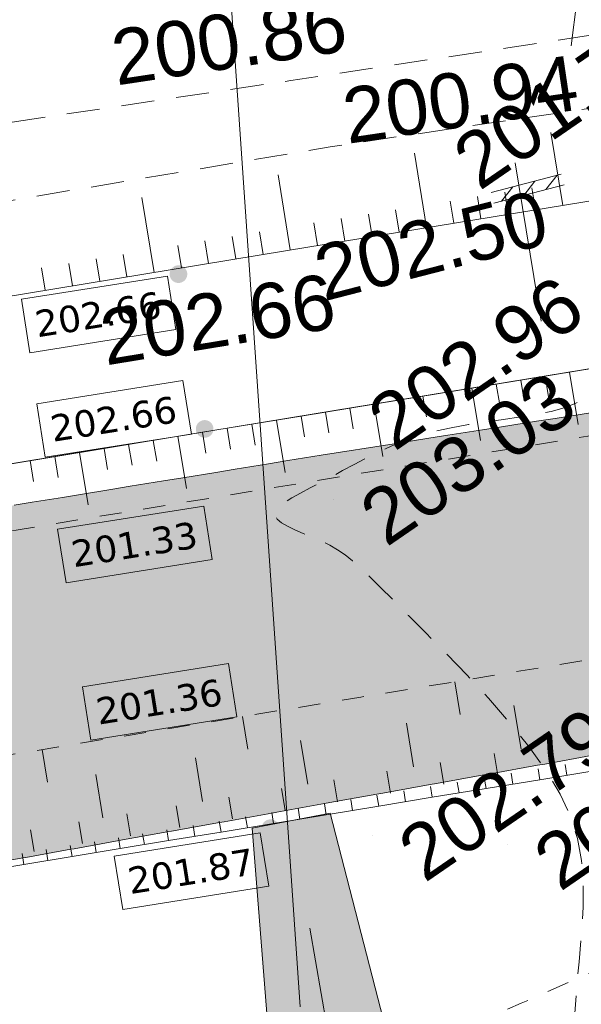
# Model space of a CAD drawing. Header units: millimetres. Extents: x -446952 to 537903, y -185749 to 168493.
# Tile 137 of 155: x 316078 to 326251, y 133488 to 151322. Entities that reach past the tile are written whole.
import ezdxf
from ezdxf.xclip import XClip

# ---------------------------------------------------------------- set-up
doc = ezdxf.new("R2010")
doc.units = ezdxf.units.MM
doc.header["$MEASUREMENT"] = 0
doc.header["$XCLIPFRAME"] = 0
for name, pattern in [('CACHE2', [9525, 6350, -3175]), ('DISCONTINUOUS', [1500, 1000, -500]), ('FOSSE', [1000, 600, -400]), ('Grille', [800, 400, -400]), ('Wipeout_Contour', [1000, 0, -1000])]:
    doc.linetypes.add(name, pattern=pattern)
for name, color, linetype in [('02 AF-17-0322 ZAE POMME- CHANTIER-2018-09-26_2_0000-VALORIS-NOUE DERIV BASSIN', 7, 'Continuous'), ('02 AF-17-0322 ZAE POMME- CHANTIER-2018-09-26_2_0000-VALORIS-NOUE DERIV BASSIN EAU MAX RETENTION', 7, 'Continuous'), ('02 AF-17-0322 ZAE POMME- CHANTIER-2018-09-26_2_0000-VALORIS-NOUE DERIV BASSIN TEXTE ET COTES', 7, 'Continuous'), ('02 AF-17-0322 ZAE POMME- CHANTIER-2018-09-26_2_02-PAP-EP PROJET', 7, 'Continuous'), ('02 AF-17-0322 ZAE POMME- CHANTIER-2018-09-26_2_02-PAP-EP TEXTE POUR 2000°', 7, 'Continuous'), ('02 AF-17-0322 ZAE POMME- CHANTIER-2018-09-26_2_2D - Dessins placés - Géomètre.2D', 7, 'Continuous'), ('02 AF-17-0322 ZAE POMME- CHANTIER-2018-09-26_2_X-PTS TOPO-TEXTE TOPOALT', 7, 'Continuous'), ('02 AF-17-0322 ZAE POMME- CHANTIER-2018-09-26_2_X-PTS TOPO-TOPOPOINT', 7, 'Continuous'), ('02 AF-17-0322 ZAE POMME- CHANTIER-2018-09-26_2_Y-FDP TOPO-CN_1_00', 7, 'Continuous'), ('02 AF-17-0322 ZAE POMME- CHANTIER-2018-09-26_2_Y-FDP TOPO-TOP_AXE_FOSSE', 7, 'Continuous'), ('02 AF-17-0322 ZAE POMME- CHANTIER-2018-09-26_2_Y-FDP TOPO-TOP_BARBULE', 7, 'Continuous'), ('02 AF-17-0322 ZAE POMME- CHANTIER-2018-09-26_2_Y-FDP TOPO-TOP_BATI', 7, 'Continuous'), ('02 AF-17-0322 ZAE POMME- CHANTIER-2018-09-26_2_Y-FDP TOPO-TOP_TALUS', 7, 'Continuous'), ('02 AF-17-0322 ZAE POMME- CHANTIER-2018-09-26_2_Y-FDP TOPO-TOP_TALUS_PIED', 7, 'Continuous'), ('02 AF-17-0322 ZAE POMME- CHANTIER-2018-09-26_2_Y-RESEAU EXISTANT FDP-TOP_PLUVIAL_400', 7, 'Continuous'), ('2D - Dessins placés - Géomètre.2D', 7, 'Continuous')]:
    doc.layers.add(name, color=color, linetype=linetype)
doc.styles.add('STYLE_GENERE_3', font='verdana.ttf')
doc.styles.add('STYLE_GENERE_4', font='txt')

# ---------------------------------------------------------------- blocks, each defined once
blk = doc.blocks.new('Dessin_1_2', base_point=(-56559339, -2771872408))
at = {"color": 254, "linetype": 'Wipeout_Contour', "lineweight": 0, "ltscale": 2094265.569888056}
blk.add_wipeout([(-446952, -185749), (537903, -185749), (537903, 168493), (-446952, 168064)], dxfattribs=at).dxf.layer = '02 AF-17-0322 ZAE POMME- CHANTIER-2018-09-26_2_2D - Dessins placés - Géomètre.2D'
at = {"layer": '02 AF-17-0322 ZAE POMME- CHANTIER-2018-09-26_2_0000-VALORIS-NOUE DERIV BASSIN EAU MAX RETENTION', "linetype": 'Continuous', "lineweight": 15}
blk.add_hatch(color=255, dxfattribs=at).paths.add_polyline_path([(290845, 127847), (290918, 127862), (290922, 127863), (290924, 127863), (290933, 127865), (290939, 127866), (291584, 127993), (291603, 127997), (292267, 128120), (293602, 128336), (294269, 128444), (295129, 128528), (295991, 128599), (296855, 128655), (297527, 128686), (297528, 128686), (297769, 128697), (298164, 128951), (298202, 128972), (298802, 129210), (298910, 129271), (299627, 129675), (299804, 129776), (300451, 130141), (300697, 130280), (301274, 130606), (301588, 130784), (302097, 131071), (302478, 131287), (302919, 131536), (303366, 131789), (303740, 132000), (304331, 132343), (304677, 132542), (305353, 132934), (305612, 133083), (306373, 133525), (306546, 133625), (307389, 134114), (307479, 134166), (308115, 134538), (308136, 134550), (308496, 134761), (322547, 137294), (322653, 137313), (323512, 137467), (329352, 138516), (335336, 139589), (336058, 139719), (336198, 139744), (336690, 139833), (336806, 139854), (337177, 139924), (337310, 139939), (337723, 139987), (337898, 140006), (338466, 140068), (339274, 140157), (348927, 141219), (349871, 141323), (352020, 141560), (352094, 141568), (359847, 142422), (369666, 143503), (370556, 144299), (370574, 144405), (370580, 144512), (370573, 144619), (370554, 144724), (370504, 144907), (370481, 145008), (369621, 146982), (369485, 148583), (369282, 148802), (368984, 148813), (365476, 148494), (361649, 148153), (354752, 147528), (349932, 147001), (349320, 146941), (349320, 146948), (348641, 146886), (348636, 146886), (348393, 146865), (347673, 146799), (347426, 146778), (346710, 146712), (346459, 146691), (345746, 146625), (345492, 146604), (344783, 146539), (344525, 146517), (343819, 146452), (343558, 146430), (342856, 146365), (342591, 146343), (341892, 146279), (341623, 146256), (340929, 146192), (340656, 146169), (339965, 146106), (339689, 146082), (339002, 146020), (338722, 145996), (338149, 145943), (337912, 145923), (337362, 145873), (337128, 145853), (336639, 145808), (336421, 145790), (335986, 145720), (335788, 145689), (335312, 145613), (335099, 145580), (334597, 145499), (334374, 145465), (333882, 145386), (333659, 145351), (333169, 145273), (332944, 145238), (332456, 145160), (332229, 145124), (331574, 145019), (331264, 144972), (330613, 144867), (330300, 144819), (329652, 144715), (329335, 144666), (328692, 144563), (328371, 144513), (327723, 144409), (327394, 144358), (326751, 144255), (326417, 144204), (325778, 144101), (325441, 144049), (324806, 143947), (324464, 143895), (323833, 143794), (323487, 143740), (322861, 143640), (322510, 143586), (321891, 143486), (321537, 143432), (320934, 143335), (320585, 143277), (319983, 143180), (319632, 143122), (319032, 143025), (318680, 142967), (318081, 142870), (317728, 142811), (317179, 142723), (316854, 142669), (316306, 142581), (315980, 142527), (315434, 142439), (315106, 142384), (314561, 142297), (314232, 142242), (313688, 142154), (313358, 142100), (312815, 142012), (312484, 141957), (311986, 141877), (311681, 141826), (311183, 141746), (310877, 141695), (310380, 141615), (310073, 141565), (309577, 141485), (309270, 141434), (308774, 141354), (308466, 141303), (308034, 141233), (307764, 141188), (307333, 141119), (307063, 141074), (306632, 141004), (306361, 140960), (305758, 140862), (305377, 140799), (304774, 140702), (304392, 140638), (303791, 140542), (303407, 140478), (302807, 140381), (302422, 140317), (301896, 140239), (301556, 140190), (301033, 140112), (300690, 140063), (300171, 139986), (299824, 139936), (299308, 139860), (298958, 139810), (298446, 139733), (298091, 139683), (297583, 139607), (297225, 139556), (296839, 139498), (296563, 139459), (296179, 139402), (295900, 139362), (295519, 139305), (295238, 139265), (294750, 139192), (294384, 139140), (293899, 139068), (293530, 139016), (293050, 138944), (292677, 138891), (292303, 138835), (292008, 138793), (291636, 138738), (291339, 138696), (290970, 138641), (290670, 138598), (290303, 138543), (290002, 138500), (289637, 138446), (289333, 138403), (289048, 138360), (289123, 137817), (289874, 134135), (289923, 133892), (290633, 129233), (290810, 128074)])
blk.add_hatch(color=255, dxfattribs=at).paths.add_polyline_path([(290845, 127847), (290918, 127862), (290922, 127863), (290924, 127863), (290933, 127865), (290939, 127866), (291584, 127993), (291603, 127997), (292267, 128120), (293602, 128336), (294269, 128444), (295129, 128528), (295991, 128599), (296855, 128655), (297527, 128686), (297528, 128686), (297769, 128697), (298164, 128951), (298202, 128972), (298802, 129210), (298910, 129271), (299627, 129675), (299804, 129776), (300451, 130141), (300697, 130280), (301274, 130606), (301588, 130784), (302097, 131071), (302478, 131287), (302919, 131536), (303366, 131789), (303740, 132000), (304331, 132343), (304677, 132542), (305353, 132934), (305612, 133083), (306373, 133525), (306546, 133625), (307389, 134114), (307479, 134166), (308115, 134538), (308136, 134550), (308496, 134761), (322547, 137294), (322653, 137313), (323512, 137467), (329352, 138516), (335336, 139589), (336058, 139719), (336198, 139744), (336690, 139833), (336806, 139854), (337177, 139924), (337310, 139939), (337723, 139987), (337898, 140006), (338466, 140068), (339274, 140157), (348927, 141219), (349871, 141323), (352020, 141560), (352094, 141568), (359847, 142422), (369666, 143503), (370556, 144299), (370574, 144405), (370580, 144512), (370573, 144619), (370554, 144724), (370504, 144907), (370481, 145008), (369621, 146982), (369485, 148583), (369282, 148802), (368984, 148813), (365476, 148494), (361649, 148153), (354752, 147528), (349932, 147001), (349320, 146941), (349320, 146948), (348641, 146886), (348636, 146886), (348393, 146865), (347673, 146799), (347426, 146778), (346710, 146712), (346459, 146691), (345746, 146625), (345492, 146604), (344783, 146539), (344525, 146517), (343819, 146452), (343558, 146430), (342856, 146365), (342591, 146343), (341892, 146279), (341623, 146256), (340929, 146192), (340656, 146169), (339965, 146106), (339689, 146082), (339002, 146020), (338722, 145996), (338149, 145943), (337912, 145923), (337362, 145873), (337128, 145853), (336639, 145808), (336421, 145790), (335986, 145720), (335788, 145689), (335312, 145613), (335099, 145580), (334597, 145499), (334374, 145465), (333882, 145386), (333659, 145351), (333169, 145273), (332944, 145238), (332456, 145160), (332229, 145124), (331574, 145019), (331264, 144972), (330613, 144867), (330300, 144819), (329652, 144715), (329335, 144666), (328692, 144563), (328371, 144513), (327723, 144409), (327394, 144358), (326751, 144255), (326417, 144204), (325778, 144101), (325441, 144049), (324806, 143947), (324464, 143895), (323833, 143794), (323487, 143740), (322861, 143640), (322510, 143586), (321891, 143486), (321537, 143432), (320934, 143335), (320585, 143277), (319983, 143180), (319632, 143122), (319032, 143025), (318680, 142967), (318081, 142870), (317728, 142811), (317179, 142723), (316854, 142669), (316306, 142581), (315980, 142527), (315434, 142439), (315106, 142384), (314561, 142297), (314232, 142242), (313688, 142154), (313358, 142100), (312815, 142012), (312484, 141957), (311986, 141877), (311681, 141826), (311183, 141746), (310877, 141695), (310380, 141615), (310073, 141565), (309577, 141485), (309270, 141434), (308774, 141354), (308466, 141303), (308034, 141233), (307764, 141188), (307333, 141119), (307063, 141074), (306632, 141004), (306361, 140960), (305758, 140862), (305377, 140799), (304774, 140702), (304392, 140638), (303791, 140542), (303407, 140478), (302807, 140381), (302422, 140317), (301896, 140239), (301556, 140190), (301033, 140112), (300690, 140063), (300171, 139986), (299824, 139936), (299308, 139860), (298958, 139810), (298446, 139733), (298091, 139683), (297583, 139607), (297225, 139556), (296839, 139498), (296563, 139459), (296179, 139402), (295900, 139362), (295519, 139305), (295238, 139265), (294750, 139192), (294384, 139140), (293899, 139068), (293530, 139016), (293050, 138944), (292677, 138891), (292303, 138835), (292008, 138793), (291636, 138738), (291339, 138696), (290970, 138641), (290670, 138598), (290303, 138543), (290002, 138500), (289637, 138446), (289333, 138403), (289048, 138360), (289123, 137817), (289874, 134135), (289923, 133892), (290633, 129233), (290810, 128074)])
at = {"layer": '02 AF-17-0322 ZAE POMME- CHANTIER-2018-09-26_2_0000-VALORIS-NOUE DERIV BASSIN TEXTE ET COTES', "linetype": 'Continuous', "lineweight": 15}
for points in [[(319085, 146804, 1), (318822, 146623, 1)], [(319560, 144000, 1), (319297, 143819, 1)], [(319729, 142726, 1), (319465, 142545, 1)], [(320386, 138878, 1), (320122, 138696, 1)], [(320752, 136768, 1), (320488, 136587, 1)]]:
    blk.add_hatch(color=7, dxfattribs=at).paths.add_polyline_path(points)
at = {"layer": '02 AF-17-0322 ZAE POMME- CHANTIER-2018-09-26_2_02-PAP-EP PROJET', "linetype": 'Continuous', "lineweight": 15, "true_color": 0x3dad99}
blk.add_hatch(color=135, dxfattribs=at).paths.add_polyline_path([(321704, 136952), (320286, 136681), (320944, 128441), (323788, 128867)])
at = {"layer": '02 AF-17-0322 ZAE POMME- CHANTIER-2018-09-26_2_Y-FDP TOPO-TOP_BATI', "linetype": 'Continuous', "lineweight": 15, "true_color": 0xa80f02}
h = blk.add_hatch(dxfattribs=at)
h.set_pattern_fill('ANSI31_0002', color=14, style=0, pattern_type=2)
h.set_pattern_definition([(52.527072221, (-56559339.06, -2771872407.82), (-201.584786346, 154.530171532), [])])
h.paths.add_polyline_path([(325938, 148328), (325888, 148522), (324618, 148194), (324668, 148000)])
at = {"layer": '02 AF-17-0322 ZAE POMME- CHANTIER-2018-09-26_2_0000-VALORIS-NOUE DERIV BASSIN', "color": 7, "linetype": 'Continuous', "lineweight": 15}
for p, q in [((325595, 144867), (325657, 144488)), ((326038, 144940), (326193, 143992)), ((324268, 144650), (324423, 143703)), ((324711, 144722), (324773, 144344)), ((325153, 144795), (325215, 144416)), ((323383, 144505), (323445, 144126)), ((323826, 144578), (323888, 144199)), ((322057, 144288), (322119, 143909)), ((322499, 144360), (322654, 143413)), ((322941, 144433), (323003, 144054)), ((321174, 144143), (321236, 143764)), ((321616, 144216), (321678, 143837)), ((319836, 143923), (319898, 143544)), ((320282, 143997), (320344, 143618)), ((320728, 144070), (320884, 143123)), ((318943, 143776), (319099, 142829)), ((319389, 143850), (319452, 143471)), ((318051, 143630), (318114, 143251)), ((318497, 143703), (318560, 143324)), ((316712, 143409), (316775, 143030)), ((317159, 143483), (317315, 142535)), ((317605, 143556), (317668, 143177)), ((316266, 143336), (316328, 142957)), ((324057, 138738), (323960, 139330)), ((325160, 138108), (325031, 138898)), ((320213, 138107), (320115, 138699)), ((323212, 137789), (323083, 138579)), ((321295, 137475), (321165, 138264)), ((316581, 137510), (316484, 138102)), ((325713, 137793), (325648, 138188)), ((319391, 137161), (319261, 137951)), ((323761, 137474), (323697, 137869)), ((324737, 137634), (324673, 138028)), ((322792, 137315), (322727, 137710)), ((325501, 137556), (325469, 137753)), ((325989, 137636), (325957, 137833)), ((317585, 136864), (317455, 137653)), ((321836, 137158), (321771, 137553)), ((324038, 137317), (324005, 137514)), ((324525, 137396), (324493, 137594)), ((325013, 137476), (324981, 137674)), ((320884, 137002), (320819, 137396)), ((323066, 137157), (323034, 137355)), ((323550, 137237), (323517, 137434)), ((319932, 136845), (319867, 137240)), ((322106, 137000), (322074, 137197)), ((322582, 137078), (322550, 137276)), ((318980, 136688), (318915, 137083)), ((321154, 136843), (321122, 137041)), ((321630, 136922), (321598, 137119)), ((317213, 136398), (317148, 136792)), ((318086, 136541), (318021, 136936)), ((319726, 136608), (319694, 136806)), ((320202, 136687), (320170, 136884)), ((320678, 136765), (320646, 136962)), ((316339, 136254), (316274, 136648)), ((318774, 136452), (318742, 136649)), ((319250, 136530), (319218, 136727)), ((317464, 136236), (317431, 136433)), ((317900, 136308), (317868, 136505)), ((318337, 136380), (318305, 136577)), ((316590, 136092), (316557, 136290)), ((317027, 136164), (316994, 136362)), ((316153, 136020), (316121, 136218))]:
    blk.add_line(p, q, dxfattribs=at)
at = {"layer": '02 AF-17-0322 ZAE POMME- CHANTIER-2018-09-26_2_0000-VALORIS-NOUE DERIV BASSIN', "color": 7, "linetype": 'Continuous', "lineweight": 15, "flags": 128}
for points in [[(351486, 151071), (335929, 149599), (320930, 147144), (301838, 144002), (285873, 141569), (267233, 137896), (253565, 134322), (237641, 133877), (218101, 133032), (199660, 131797), (186201, 130822), (169320, 130340), (151548, 129367), (136666, 127764), (118351, 127570), (91712, 125425), (73856, 123927)], [(335748, 146529), (334240, 146282), (333169, 146107), (332098, 145932), (330170, 145616), (328242, 145300), (326480, 145012), (324711, 144722), (322941, 144433), (321174, 144143), (319389, 143850), (317605, 143556), (315819, 143262), (314034, 142969), (312364, 142694), (310993, 142468), (309669, 142250), (308346, 142033), (307003, 141812), (305438, 141554)], [(351769, 148084), (336313, 146622), (321414, 144183), (302308, 141039), (286390, 138613), (267903, 134971), (253992, 131333), (237747, 130879), (218266, 130036), (199869, 128805), (186353, 127825), (169445, 127342), (151791, 126376), (136843, 124766), (118488, 124572), (91957, 122435), (74101, 120937)], [(335403, 139177), (334689, 139060), (333974, 138943), (333260, 138826), (332296, 138668), (331332, 138510), (330368, 138353), (329405, 138195), (328429, 138035), (327453, 137876), (326477, 137716), (325501, 137556), (324525, 137396), (323550, 137237), (322582, 137078), (321630, 136922), (320678, 136765), (319726, 136608), (318774, 136452), (317900, 136308), (317027, 136164), (316153, 136020), (315279, 135877)]]:
    blk.add_lwpolyline(points, dxfattribs=at)
at = {"layer": '02 AF-17-0322 ZAE POMME- CHANTIER-2018-09-26_2_0000-VALORIS-NOUE DERIV BASSIN', "color": 7, "linetype": 'Grille', "lineweight": 15, "flags": 128}
for points in [[(368732, 148483), (351882, 146889), (350043, 146715), (348205, 146541), (346366, 146367), (344528, 146193), (342689, 146019), (340851, 145846), (339012, 145672), (337174, 145498), (335942, 145345), (334434, 145098), (333363, 144923), (332291, 144747), (330363, 144432), (328435, 144116), (326674, 143828), (324904, 143538), (323135, 143249), (321369, 142959), (319584, 142666), (317800, 142372), (316014, 142078), (314228, 141784), (312559, 141510), (311187, 141284), (309864, 141066), (308541, 140849), (307198, 140628), (305630, 140370), (304063, 140112), (302496, 139854), (300764, 139590), (299032, 139326), (297301, 139062), (296308, 138911), (295315, 138760), (294036, 138565), (292757, 138370), (291754, 138217)], [(292691, 134313), (303122, 135903), (322257, 139052), (336979, 141461), (352205, 142902), (369568, 144545), (369161, 148524)]]:
    blk.add_lwpolyline(points, dxfattribs=at)
blk.add_lwpolyline([(369744, 142570), (353326, 140998), (349053, 139887), (348101, 139640), (347149, 139393), (346198, 139145), (345246, 138898), (344294, 138651), (343342, 138403), (342390, 138156), (341438, 137908), (340486, 137661), (339534, 137414), (338734, 137234), (338018, 137082), (337553, 137014), (337132, 136958), (336529, 136842), (335810, 136690), (335093, 136589), (334376, 136488), (333659, 136388), (332703, 136184), (331746, 135981), (330790, 135778), (329834, 135575), (328899, 135161), (327965, 134747), (327031, 134334), (326096, 133920), (325162, 133507), (324228, 133093), (323306, 132681), (322360, 132488), (321414, 132294), (320468, 132101), (319522, 131907), (318649, 131759), (317776, 131611), (316903, 131463), (316030, 131314), (315157, 131166), (314284, 131018), (313485, 130862), (312685, 130707), (311885, 130551), (311086, 130396), (310286, 130240), (309588, 130105), (308890, 129969), (308192, 129833), (307185, 129707), (306178, 129581), (305171, 129455), (304164, 129329), (303284, 129219), (302404, 129109), (301524, 128998), (300644, 128888), (299765, 128777), (298885, 128667), (298202, 128707), (297527, 128692), (296852, 128676), (295985, 128635), (295121, 128580), (294259, 128513), (293590, 128416), (292921, 128318), (292252, 128221), (291586, 128107), (290921, 127985), (290256, 127864), (289482, 127726), (288708, 127589), (288542, 127554), (287638, 127386), (286735, 127218), (285831, 127050), (284927, 126882), (284024, 126714), (283120, 126547), (282923, 126510), (281956, 126330), (280988, 126151), (280021, 125971), (279053, 125791), (278085, 125612), (277118, 125432), (276150, 125252), (275183, 125073), (274332, 124915), (273481, 124757), (272630, 124598), (271779, 124440), (270928, 124282), (270077, 124124), (269959, 124077), (268986, 123898), (268012, 123719), (267039, 123540), (266065, 123361), (265092, 123182), (264118, 123002), (263145, 122823), (262171, 122644), (261198, 122465), (260224, 122286), (259250, 122107), (258277, 121928), (256385, 121606), (254133, 121253), (252494, 121030), (251615, 120931), (250736, 120869), (249856, 120807), (248878, 120772), (247899, 120741), (246921, 120709), (245935, 120677), (244949, 120645), (243964, 120614), (242978, 120582), (241992, 120550), (241006, 120518), (240020, 120486), (239035, 120454), (238049, 120423), (237459, 120411), (236665, 120384), (235870, 120357), (235102, 120545), (234334, 120733), (233566, 120922), (232587, 121161), (231609, 121400), (230631, 121639), (229653, 121878), (228768, 122095), (227884, 122311), (227000, 122527), (226141, 122748), (225286, 122852), (224437, 122821), (223588, 122790), (222739, 122758), (221891, 122727), (221043, 122698), (220196, 122669), (219349, 122640), (218747, 122629), (218029, 122607), (217310, 122585), (216592, 122563), (215639, 122486), (214686, 122409), (213733, 122332), (213024, 122275), (212316, 122217), (211607, 122160), (210611, 122079), (209614, 121999), (208617, 121918), (207620, 121838), (206623, 121757), (205728, 121685), (204832, 121613), (203937, 121541), (203041, 121469), (202146, 121397), (201250, 121325), (200412, 121256), (199457, 121179), (198501, 121102), (197546, 121025), (196590, 120948), (195635, 120871), (194844, 120807), (194645, 120791), (193854, 120728), (192994, 120658), (192134, 120589), (191273, 120520), (190413, 120450), (189553, 120381), (188629, 120091), (187706, 119739), (186779, 119386), (185882, 119045), (184982, 118703), (184079, 118359), (183172, 118014), (182349, 117709), (181527, 117403), (180704, 117098), (179881, 116792), (178973, 116679), (178063, 116604), (177154, 116528), (176244, 116453), (175335, 116378), (174426, 116303), (173516, 116228), (172584, 116151), (171651, 116074), (170719, 115997), (169787, 115920), (169209, 115871), (168255, 115795), (167302, 115718), (166348, 115641), (165394, 115564), (164440, 115487), (163486, 115410), (162532, 115334), (161578, 115257), (160624, 115180), (159670, 115103), (158716, 115026), (157763, 114949), (156809, 114872), (155855, 114796), (154901, 114719), (153947, 114642), (152978, 114567), (152790, 114542), (151821, 114468), (150852, 114393), (149883, 114318), (148914, 114243), (147945, 114169), (146977, 114094), (146008, 114019), (145039, 113944), (144070, 113869), (142951, 114036), (141832, 114264), (140718, 114490), (139610, 114714), (138507, 114937), (137410, 115158), (136386, 115372), (135368, 115584), (134356, 115794), (133351, 115800), (132413, 115724), (131475, 115648), (130537, 115572), (129599, 115496), (128661, 115419), (127723, 115343), (126785, 115267), (125846, 115191), (124908, 115115), (123970, 115038), (123032, 114962), (122094, 114886), (121156, 114810), (120218, 114734), (119280, 114657), (119245, 114647), (118252, 114567), (117259, 114488), (116267, 114408), (115274, 114328), (114281, 114248), (113333, 114172), (112385, 114096), (111436, 114020), (110488, 113944), (109540, 113868), (108592, 113792), (107643, 113716), (106708, 113641), (105772, 113565), (104837, 113490), (103901, 113415), (102965, 113340), (102030, 113265), (101094, 113190), (100895, 113174), (100129, 113112), (99363, 113051), (98597, 112989), (97831, 112928), (96974, 112673), (96123, 112359), (95271, 112045), (94419, 111731), (93604, 111431), (92835, 111150), (92020, 110850), (91205, 110550), (90390, 110249), (89583, 109952), (88776, 109655), (87969, 109357), (86980, 109239), (85988, 109160), (84996, 109080), (84004, 109000), (83012, 108921), (82019, 108841), (81027, 108761), (80035, 108682), (79043, 108602), (78051, 108523), (77059, 108443), (76269, 108379), (75478, 108315), (74631, 108248), (73834, 108184), (73037, 108120), (72241, 108057), (71378, 107982), (70517, 107889), (69659, 107762), (68800, 107635), (68084, 107499), (67370, 107348), (66655, 107197), (65989, 107043), (65323, 106875), (64658, 106707), (63949, 106494), (63241, 106268), (62533, 106042), (61587, 105699), (60641, 105355), (59695, 105011), (59043, 104802), (58438, 104614), (57837, 104426), (57239, 104239), (56646, 104052), (56044, 103872), (55197, 103583), (54258, 103253), (53318, 102923), (52379, 102593), (51440, 102263), (50507, 101917), (49574, 101571), (48641, 101225), (47708, 100879), (46775, 100532), (46022, 100199), (45268, 99865), (44515, 99531), (43848, 99247), (43182, 98966), (42515, 98686), (41842, 98429), (41167, 98181), (40493, 97932), (39691, 97659), (38887, 97401), (38083, 97142), (37436, 96963), (36789, 96789), (36141, 96615), (35192, 96376), (34242, 96141), (33292, 95905), (32316, 95687), (31340, 95470), (30364, 95252), (29388, 95034), (28412, 94816), (27514, 94671), (26617, 94527), (25720, 94382), (24860, 94245), (24058, 94122), (23257, 93998), (22454, 93874), (21681, 93751), (20907, 93627), (20730, 93599), (19956, 93475), (19182, 93351), (18260, 93205), (17285, 93048), (16310, 92891), (15335, 92735), (14361, 92578), (13386, 92421), (12412, 92265), (11438, 92108), (10465, 91951), (9491, 91795), (8518, 91638), (7545, 91482), (6570, 91324), (5595, 91166), (4620, 91008), (3645, 90850), (2671, 90692), (1697, 90534), (722, 90377), (-252, 90219), (-1226, 90061), (-2213, 89901), (-3201, 89741), (-4189, 89581), (-5177, 89421), (-6165, 89261), (-7153, 89101), (-8141, 88941), (-9129, 88781), (-10117, 88621), (-11105, 88461), (-12093, 88301), (-13081, 88141), (-14069, 87981), (-15057, 87821), (-16045, 87661), (-17033, 87501), (-18021, 87341), (-19009, 87181), (-19997, 87021), (-20985, 86861), (-21912, 86697), (-22839, 86532), (-23766, 86367), (-23725, 86409), (-24567, 86275), (-25409, 86140), (-26251, 86005), (-27199, 85815), (-28147, 85625), (-29096, 85435), (-30044, 85244), (-30992, 85054), (-31953, 84796), (-33541, 84448), (-36350, 84050), (-38977, 83804), (-40660, 83720), (-41587, 83638), (-42362, 83628), (-43136, 83624), (-43911, 83620), (-44686, 83616), (-45701, 83612), (-46717, 83609), (-47733, 83605), (-48748, 83602), (-49764, 83598), (-50780, 83595), (-51795, 83591), (-52619, 83586), (-53443, 83582), (-54268, 83577), (-55092, 83572), (-55293, 83572), (-56275, 83568), (-57256, 83564), (-58238, 83560), (-59103, 83979), (-59958, 84629), (-60813, 85278), (-61668, 85928), (-62519, 86153), (-63379, 86140), (-64239, 86126), (-65099, 86113), (-65829, 86095), (-66559, 86078), (-67289, 86060), (-68186, 86031), (-69083, 86002), (-69980, 85974), (-70877, 85945), (-71774, 85916), (-72503, 86038), (-73232, 86159), (-73749, 86283), (-74691, 86292), (-75634, 86299), (-76576, 86283), (-77266, 86262), (-77957, 86228), (-78648, 86178), (-79541, 86146), (-80434, 86115), (-81327, 86084), (-82220, 86053), (-83114, 86021), (-84007, 85990), (-84900, 85959), (-85945, 85907), (-86991, 85855), (-88037, 85802), (-89085, 85744), (-90163, 85207), (-91247, 84667), (-92366, 84078), (-93495, 83486), (-94635, 82890), (-95786, 82291), (-96948, 81688), (-97732, 81292), (-98516, 80895), (-99300, 80498), (-100232, 80655), (-101164, 80811), (-102096, 80968), (-103028, 81125), (-103960, 81281), (-104891, 81438), (-105830, 81526), (-106776, 81545), (-107710, 81559), (-108643, 81573), (-109577, 81587), (-110510, 81601), (-111443, 81615), (-112377, 81629), (-113108, 81645), (-113837, 81661), (-114566, 81676), (-115294, 81691), (-116019, 81707), (-116744, 81723), (-117468, 81738), (-118192, 81754), (-119150, 81772), (-120110, 81790), (-121071, 81808), (-122031, 81826), (-122991, 81845), (-123951, 81863), (-124912, 81881), (-125866, 81898), (-126821, 81916), (-127775, 81933), (-128730, 81950), (-129684, 81967), (-130639, 81984), (-131593, 82002), (-132548, 82019), (-133502, 82036), (-134457, 82053), (-135411, 82070), (-136366, 82088), (-137320, 82105), (-138275, 82122), (-139230, 82139), (-140184, 82157), (-141214, 82174), (-142244, 82191), (-143275, 82209), (-144305, 82226), (-145335, 82244), (-146286, 82260), (-147237, 82277), (-148187, 82294), (-149138, 82310), (-150089, 82327), (-151040, 82344), (-151990, 82360), (-152941, 82377), (-153892, 82394), (-154843, 82410), (-155793, 82427), (-156744, 82443), (-157695, 82460), (-158645, 82477), (-159596, 82493), (-160547, 82510), (-161498, 82527, -0.311801), (-167334, 86272), (-171134, 95525), (-172095, 96951)], format="xyb", dxfattribs=at)
at = {"layer": '02 AF-17-0322 ZAE POMME- CHANTIER-2018-09-26_2_0000-VALORIS-NOUE DERIV BASSIN EAU MAX RETENTION', "color": 255, "linetype": 'Continuous', "lineweight": 15, "flags": 128}
for points in [[(315309, 135989), (316134, 136138), (316186, 136147), (317005, 136295), (317063, 136305), (317877, 136452), (317941, 136464), (318748, 136609), (318825, 136623), (319698, 136781), (319781, 136796), (320647, 136952), (320738, 136968), (321597, 137123), (321695, 137141), (322547, 137294), (322653, 137313), (323512, 137467), (323627, 137488), (324485, 137642), (324607, 137664), (325459, 137817), (325588, 137840), (326432, 137992)], [(326417, 144204), (325778, 144101), (325441, 144049), (324806, 143947), (324464, 143895), (323833, 143794), (323487, 143740), (322861, 143640), (322510, 143586), (321891, 143486), (321537, 143432), (320934, 143335), (320585, 143277), (319983, 143180), (319632, 143122), (319032, 143025), (318680, 142967), (318081, 142870), (317728, 142811), (317179, 142723), (316854, 142669), (316306, 142581), (315980, 142527)], [(315309, 135989), (316134, 136138), (316186, 136147), (317005, 136295), (317063, 136305), (317877, 136452), (317941, 136464), (318748, 136609), (318825, 136623), (319698, 136781), (319781, 136796), (320647, 136952), (320738, 136968), (321597, 137123), (321695, 137141), (322547, 137294), (322653, 137313), (323512, 137467), (323627, 137488), (324485, 137642), (324607, 137664), (325459, 137817), (325588, 137840), (326432, 137992)], [(326417, 144204), (325778, 144101), (325441, 144049), (324806, 143947), (324464, 143895), (323833, 143794), (323487, 143740), (322861, 143640), (322510, 143586), (321891, 143486), (321537, 143432), (320934, 143335), (320585, 143277), (319983, 143180), (319632, 143122), (319032, 143025), (318680, 142967), (318081, 142870), (317728, 142811), (317179, 142723), (316854, 142669), (316306, 142581), (315980, 142527)]]:
    blk.add_lwpolyline(points, dxfattribs=at)
at = {"layer": '02 AF-17-0322 ZAE POMME- CHANTIER-2018-09-26_2_0000-VALORIS-NOUE DERIV BASSIN TEXTE ET COTES', "color": 7, "linetype": 'Continuous', "lineweight": 15, "flags": 128}
for points in [[(316263, 145289), (316108, 146257), (318755, 146678), (318909, 145711)], [(316542, 143396), (316388, 144364), (319035, 144785), (319189, 143817)], [(316919, 141124), (316765, 142092), (319411, 142513), (319565, 141545)], [(317368, 138273), (317214, 139241), (319860, 139662), (320014, 138695)], [(317944, 135204), (317789, 136172), (320436, 136593), (320590, 135625)]]:
    blk.add_lwpolyline(points, close=True, dxfattribs=at)
at = {"layer": '02 AF-17-0322 ZAE POMME- CHANTIER-2018-09-26_2_02-PAP-EP PROJET', "color": 30, "linetype": 'Continuous', "lineweight": 15, "true_color": 0xff6600, "flags": 128}
blk.add_lwpolyline([(321704, 136952), (320286, 136681), (320944, 128441), (323788, 128867)], close=True, dxfattribs=at)
at = {"layer": '02 AF-17-0322 ZAE POMME- CHANTIER-2018-09-26_2_02-PAP-EP PROJET', "color": 30, "linetype": 'CACHE2', "lineweight": 15, "true_color": 0xff6600, "flags": 128}
blk.add_lwpolyline([(322417, 128611), (320995, 136817)], dxfattribs=at)
at = {"layer": '02 AF-17-0322 ZAE POMME- CHANTIER-2018-09-26_2_02-PAP-EP TEXTE POUR 2000°', "color": 30, "linetype": 'Continuous', "lineweight": 15, "true_color": 0xff6600, "flags": 128}
blk.add_lwpolyline([(318757, 168397), (321159, 133442)], dxfattribs=at)
at = {"layer": '02 AF-17-0322 ZAE POMME- CHANTIER-2018-09-26_2_X-PTS TOPO-TOPOPOINT', "color": 14, "linetype": 'Continuous', "lineweight": 15, "true_color": 0xa80f02}
for p, q in [((326066, 150849), (326066, 150849)), ((320992, 150221), (320992, 150221)), ((321701, 149020), (321701, 149020)), ((325054, 148728), (325054, 148728)), ((325888, 148522), (325888, 148522)), ((324618, 148194), (324618, 148194)), ((320930, 147144), (320930, 147144)), ((325522, 145863), (325522, 145863)), ((321770, 142623), (321770, 142623)), ((322464, 136542), (322464, 136542)), ((324916, 136381), (324916, 136381))]:
    blk.add_line(p, q, dxfattribs=at)
at = {"layer": '02 AF-17-0322 ZAE POMME- CHANTIER-2018-09-26_2_Y-FDP TOPO-CN_1_00', "color": 14, "linetype": 'FOSSE', "lineweight": 15, "true_color": 0xa80f02, "flags": 128}
blk.add_lwpolyline([(352525, 151289), (352385, 151156), (352251, 151050), (352124, 150966), (352002, 150903), (351884, 150858), (351769, 150827), (351655, 150809), (351543, 150801), (351426, 150799), (351284, 150799), (351091, 150797), (350823, 150788), (350455, 150768), (349961, 150732), (349316, 150676), (348495, 150594), (347486, 150484), (346328, 150350), (345071, 150197), (343767, 150029), (342466, 149852), (341221, 149671), (340082, 149491), (339100, 149317), (338313, 149153), (337706, 148996), (337251, 148841), (336920, 148685), (336683, 148522), (336514, 148348), (336383, 148159), (336262, 147951), (336126, 147721), (335962, 147474), (335759, 147216), (335507, 146955), (335195, 146698), (334813, 146451), (334351, 146221), (333798, 146016), (333151, 145839), (332430, 145688), (331663, 145559), (330877, 145446), (330100, 145346), (329359, 145252), (328681, 145161), (328094, 145068), (327618, 144969), (327240, 144865), (326942, 144760), (326702, 144655), (326502, 144553), (326322, 144457), (326142, 144370), (325942, 144293), (325708, 144228), (325442, 144174), (325152, 144126), (324844, 144081), (324528, 144035), (324209, 143987), (323896, 143931), (323596, 143865), (323314, 143786), (323051, 143695), (322804, 143596), (322570, 143490), (322348, 143379), (322135, 143267), (321928, 143155), (321726, 143046), (321528, 142942), (321339, 142843), (321163, 142749), (321008, 142660), (320879, 142575), (320783, 142495), (320724, 142419), (320710, 142346), (320743, 142278), (320818, 142211), (320927, 142147), (321062, 142082), (321214, 142017), (321375, 141949), (321538, 141879), (321693, 141804), (321835, 141722), (321971, 141630), (322108, 141521), (322256, 141389), (322422, 141230), (322616, 141038), (322845, 140807), (323118, 140532), (323441, 140209), (323800, 139846), (324181, 139450), (324568, 139031), (324946, 138597), (325298, 138158), (325611, 137722), (325867, 137297), (326056, 136891), (326183, 136493), (326257, 136094), (326287, 135683), (326284, 135247), (326255, 134776), (326210, 134258), (326159, 133683), (326110, 133044), (326063, 132354), (326019, 131632), (325978, 130895), (325938, 130163), (325902, 129453), (325867, 128783), (325834, 128172), (325804, 127633), (325775, 127163), (325749, 126752), (325727, 126394), (325707, 126079), (325692, 125799), (325681, 125545), (325674, 125310), (325673, 125085), (325675, 124868), (325680, 124657), (325687, 124448), (325694, 124241), (325700, 124032), (325705, 123819), (325706, 123600), (325703, 123372), (325695, 123128), (325680, 122860), (325658, 122560), (325626, 122220), (325585, 121832), (325532, 121389), (325467, 120883), (325388, 120309), (325293, 119677), (325183, 119001), (325054, 118296), (324906, 117575), (324738, 116851), (324546, 116139), (324332, 115453), (324091, 114802), (323823, 114183), (323526, 113588), (323195, 113009), (322830, 112440), (322427, 111872), (321984, 111297), (321499, 110709), (320971, 110102), (320408, 109481), (319819, 108853), (319214, 108227), (318603, 107608), (317995, 107006), (317399, 106427), (316826, 105879), (316284, 105368), (315776, 104896), (315305, 104465), (314875, 104075), (314487, 103727), (314144, 103424), (313849, 103165), (313605, 102952), (313412, 102785), (313267, 102658), (313161, 102567), (313089, 102506), (313044, 102467), (313019, 102446), (313008, 102436), (313003, 102432), (312998, 102426), (312979, 102403), (312932, 102346), (312844, 102239), (312700, 102066), (312486, 101809), (312189, 101453), (311795, 100980), (311300, 100385), (310745, 99706), (310184, 98993), (309669, 98295), (309252, 97660), (308986, 97138), (308923, 96778), (309115, 96629), (309599, 96727), (310344, 97046), (311305, 97548), (311594, 97714)], dxfattribs=at)
at = {"layer": '02 AF-17-0322 ZAE POMME- CHANTIER-2018-09-26_2_Y-FDP TOPO-TOP_AXE_FOSSE', "color": 14, "linetype": 'FOSSE', "lineweight": 15, "true_color": 0xa80f02, "flags": 128}
for points in [[(-173635, 111097), (-163208, 110641), (-138859, 109613), (-113461, 109923), (-89261, 106019), (-73175, 105871), (-51327, 104800), (-38712, 104081), (-28205, 107923), (2451, 114384), (16900, 117366), (36362, 122067), (55670, 125689), (74381, 127386), (91061, 129498), (118815, 130789), (135648, 132251), (150939, 132823), (169239, 134503), (186000, 134734), (199470, 135798), (221187, 136848), (237829, 137579), (253508, 138717), (266943, 141200), (285544, 145247), (298668, 146889), (320992, 150221), (335074, 152343), (352159, 155754), (362953, 157003), (370561, 158699), (372110, 158664)], [(-173543, 108848), (-163179, 108602), (-139093, 108086), (-113690, 108226), (-89791, 104497), (-51223, 103683), (-38572, 103163), (-27796, 106508), (2882, 112725), (36368, 120320), (55589, 123772), (74393, 125729), (91176, 127572), (118522, 129134), (136272, 130134), (151622, 131280), (169382, 132771), (186065, 133094), (198563, 134059), (221076, 135387), (237792, 135739), (253487, 137445), (267190, 139999), (285899, 143335), (299075, 145212), (321701, 149020), (335407, 151051), (353028, 154144), (363632, 155409), (370508, 157075), (372110, 158664), (373294, 156694)]]:
    blk.add_lwpolyline(points, dxfattribs=at)
at = {"layer": '02 AF-17-0322 ZAE POMME- CHANTIER-2018-09-26_2_Y-FDP TOPO-TOP_BARBULE', "color": 14, "linetype": 'Continuous', "lineweight": 15, "true_color": 0xa80f02}
for p, q in [((325915, 147959), (325699, 149276)), ((323447, 147556), (323227, 148902)), ((320980, 147152), (320758, 148512)), ((325421, 147879), (325356, 148275)), ((318513, 146746), (318291, 148099)), ((323941, 147636), (323875, 148038)), ((324434, 147717), (324369, 148117)), ((324928, 147798), (324863, 148196)), ((322954, 147475), (322888, 147880)), ((321967, 147313), (321900, 147722)), ((322461, 147394), (322394, 147802)), ((321474, 147233), (321407, 147641)), ((319500, 146908), (319433, 147315)), ((319994, 146990), (319927, 147397)), ((320487, 147071), (320420, 147478)), ((319007, 146827), (318940, 147233)), ((317527, 146584), (317460, 146989)), ((318020, 146665), (317953, 147070)), ((316540, 146421), (316474, 146825)), ((317033, 146502), (316967, 146907))]:
    blk.add_line(p, q, dxfattribs=at)
at = {"layer": '02 AF-17-0322 ZAE POMME- CHANTIER-2018-09-26_2_Y-FDP TOPO-TOP_BATI', "color": 14, "linetype": 'Continuous', "lineweight": 15, "true_color": 0xa80f02, "flags": 128}
for points in [[(324618, 148194), (325888, 148522)], [(324668, 148000), (325938, 148328)]]:
    blk.add_lwpolyline(points, dxfattribs=at)
at = {"layer": '02 AF-17-0322 ZAE POMME- CHANTIER-2018-09-26_2_Y-FDP TOPO-TOP_TALUS', "color": 14, "linetype": 'Continuous', "lineweight": 15, "true_color": 0xa80f02, "flags": 128}
blk.add_lwpolyline([(55171, 122427), (73856, 123927), (91712, 125425), (118351, 127570), (136666, 127764), (151548, 129367), (169320, 130340), (186201, 130822), (199660, 131797), (218101, 133032), (237641, 133877), (253565, 134322), (267233, 137896), (285873, 141569), (301838, 144002), (320930, 147144), (335929, 149599), (351486, 151071), (363954, 153687), (369807, 155738), (371346, 155204)], dxfattribs=at)
at = {"layer": '02 AF-17-0322 ZAE POMME- CHANTIER-2018-09-26_2_Y-FDP TOPO-TOP_TALUS_PIED', "color": 14, "linetype": 'DISCONTINUOUS', "lineweight": 15, "true_color": 0xa80f02, "flags": 128}
blk.add_lwpolyline([(326918, 157609), (326066, 150849)], dxfattribs=at)
at = {"layer": '02 AF-17-0322 ZAE POMME- CHANTIER-2018-09-26_2_Y-RESEAU EXISTANT FDP-TOP_PLUVIAL_400', "color": 122, "linetype": 'Continuous', "lineweight": 15, "true_color": 0x00d59f, "flags": 128}
blk.add_lwpolyline([(325054, 148728), (325522, 145863)], dxfattribs=at)
at = {"layer": '02 AF-17-0322 ZAE POMME- CHANTIER-2018-09-26_2_0000-VALORIS-NOUE DERIV BASSIN TEXTE ET COTES', "color": 7, "linetype": 'Continuous', "lineweight": 15, "char_height": 480, "attachment_point": 4, "rotation": 9.044, "style": 'STYLE_GENERE_3'}
for s, insert in [('\\A1;{\\pql;\\fVerdana|b0|i0|c0|p38;202.66}', (316360, 145800)), ('\\A1;{\\pql;\\fVerdana|b0|i0|c0|p38;202.66}', (316640, 143907)), ('\\A1;{\\pql;\\fVerdana|b0|i0|c0|p38;201.33}', (317017, 141635)), ('\\A1;{\\pql;\\fVerdana|b0|i0|c0|p38;201.36}', (317466, 138784)), ('\\A1;{\\pql;\\fVerdana|b0|i0|c0|p38;201.87}', (318041, 135715))]:
    blk.add_mtext(s, dxfattribs=dict(at, insert=insert))
at = {"layer": '02 AF-17-0322 ZAE POMME- CHANTIER-2018-09-26_2_X-PTS TOPO-TEXTE TOPOALT', "color": 14, "linetype": 'Continuous', "lineweight": 15, "true_color": 0xa80f02, "char_height": 1000, "style": 'STYLE_GENERE_4'}
for s, insert, attachment_point, rotation in [('\\A1;{\\pql;\\fArial|b0|i0|c0|p38;200.86}', (317758, 150617), 4, 8.5702), ('\\A1;{\\pql;\\fArial|b0|i0|c0|p38;201.78}', (323838, 149035), 1, 34.5271), ('\\A1;{\\pql;\\fArial|b0|i0|c0|p38;200.94}', (321945, 149560), 4, 8.4299), ('\\A1;{\\pql;\\fArial|b0|i0|c0|p38;202.50}', (321337, 147186), 1, 14.4619), ('\\A1;{\\pql;\\fArial|b0|i0|c0|p38;202.66}', (317474, 146045), 1, 9.2957), ('\\A1;{\\pql;\\fArial|b0|i0|c0|p38;202.96}', (322295, 144314), 1, 34.5271), ('\\A1;{\\pql;\\fArial|b0|i0|c0|p38;203.03}', (322151, 142582), 1, 34.5271), ('\\A1;{\\pql;\\fArial|b0|i0|c0|p38;202.79}', (322845, 136501), 1, 34.5271), ('\\A1;{\\pql;\\fArial|b0|i0|c0|p38;202.91}', (325297, 136340), 1, 34.5271)]:
    blk.add_mtext(s, dxfattribs=dict(at, insert=insert, attachment_point=attachment_point, rotation=rotation))

msp = doc.modelspace()

# ---------------------------------------------------------------- block references
at = {"layer": '2D - Dessins placés - Géomètre.2D', "color": 7, "linetype": 'Continuous', "lineweight": 40}
ref = msp.add_blockref('Dessin_1_2', (-56559339, -2771872408), dxfattribs=at)
XClip(ref).set_block_clipping_path([(-446952.2139278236, -185748.9586169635), (537903.0822630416, -185748.9586169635), (537903.0822630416, 168492.6257651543), (-446952.2139278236, 168063.6339895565)])

doc.saveas('drawing.dxf')
